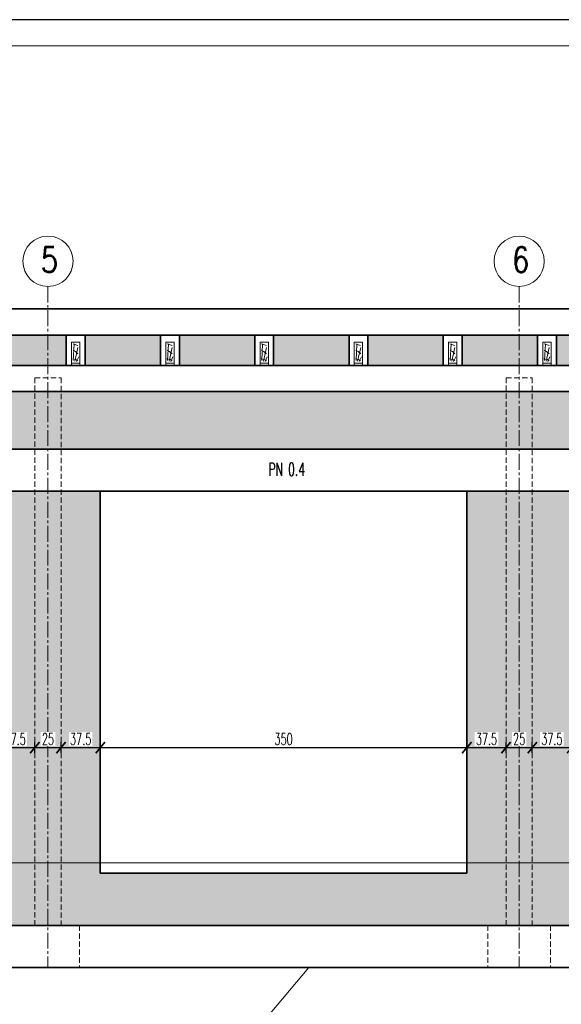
# Model space of a CAD drawing. Header units: centimetres. Extents: x 125945 to 146944, y 20629 to 31773.
# Tile 28 of 80: x 135388 to 135905, y 23303 to 24243. Entities that reach past the tile are written whole.
import ezdxf

# ---------------------------------------------------------------- set-up
doc = ezdxf.new("R2010")
doc.units = ezdxf.units.CM
doc.linetypes.add('CENTER2', pattern=[28.575, 19.05, -3.175, 3.175, -3.175])
doc.linetypes.add('HIDDEN', pattern=[9.525, 6.35, -3.175])
for name, color, linetype, lineweight in [('e-cad_cienkie', 88, 'Continuous', 15), ('e-cad_opisy', 7, 'Continuous', 15), ('e-cad_osie', 172, 'CENTER2', 9), ('e-cad_ukryte', 1, 'HIDDEN', 15), ('e-cad_wymiary', 66, 'Continuous', 15), ('e-cad_wypelnienia', 254, 'Continuous', 9), ('K- OPISY', 40, 'Continuous', 15), ('K-DREWNO', 36, 'Continuous', 20), ('K-FUNDAMENTY', 44, 'Continuous', 35), ('K-ŚCIANY KONSTRUKCYJNE', 16, 'Continuous', 35), ('K-ŻELBET', 204, 'Continuous', 35), ('K-ŻELBET NIEWIDOCZNY', 9, 'HIDDEN', 20)]:
    doc.layers.add(name, color=color, linetype=linetype, lineweight=lineweight)
doc.styles.add('e-cad_1', font='simplex.shx', dxfattribs={"width": 0.6})
doc.styles.add('e-cad_2', font='simplex.shx', dxfattribs={"width": 0.8})
doc.styles.add('simpl', font='simplex.shx', dxfattribs={"width": 0.6})
doc.dimstyles.new('e-cad_1_50_[cm]', dxfattribs={"dimscale": 5, "dimtxt": 2.25, "dimasz": 1.75, "dimexe": 1, "dimexo": 0, "dimgap": 0.5, "dimtad": 1, "dimdec": 1, "dimrnd": 0.5, "dimdsep": 46, "dimtxsty": 'simpl', "dimblk": 'OBLIQUE', "dimcen": 0, "dimdle": 1, "dimclrd": 256, "dimclre": 256, "dimclrt": 256, "dimadec": 0, "dimazin": 0, "dimtfac": 1, "dimtdec": 1, "dimtix": 1, "dimtmove": 2, "dimatfit": 3, "dimldrblk": 'OBLIQUE', "dimfxl": 1, "dimfxlon": 1, "dimtfill": 1, "dimarcsym": 0})

# ---------------------------------------------------------------- blocks, each defined once
blk = doc.blocks.new('_Oblique')
at = {"color": 0, "linetype": 'ByBlock', "lineweight": -2}
blk.add_line((0.5, 0.6), (-0.5, -0.6), dxfattribs=at)
blk = doc.blocks.new('*D3961')
at = {"layer": 'Defpoints', "color": 0}
for p in [(135364.82, 23471.94), (135402.32, 23471.94)]:
    blk.add_point(p, dxfattribs=at)
at = {"layer": 'e-cad_wymiary', "lineweight": -2, "ltscale": 2}
for p, q in [((135359.82, 23547.82), (135407.32, 23547.82)), ((135364.82, 23542.82), (135364.82, 23552.82)), ((135402.32, 23542.82), (135402.32, 23552.82))]:
    blk.add_line(p, q, dxfattribs=at)
at = {"layer": 'e-cad_wymiary', "lineweight": -2, "xscale": 8.75, "yscale": 8.75, "zscale": 8.75, "rotation": 180}
blk.add_blockref('_Oblique', (135364.82, 23547.82), dxfattribs=at)
at = {"layer": 'e-cad_wymiary', "lineweight": -2, "xscale": 8.75, "yscale": 8.75, "zscale": 8.75}
blk.add_blockref('_Oblique', (135402.32, 23547.82), dxfattribs=at)
at = {"layer": 'e-cad_wymiary', "ltscale": 2, "insert": (135383.57, 23555.95), "char_height": 11.25, "attachment_point": 5, "style": 'simpl', "bg_fill": 3, "box_fill_scale": 1.1, "bg_fill_color": 256, "bg_fill_true_color": 13158600, "bg_fill_transparency": 0}
blk.add_mtext('37.5', dxfattribs=at)
at = {"layer": 'Defpoints', "color": 0}
blk.add_point((135402.32, 23547.82), dxfattribs=at)
blk = doc.blocks.new('*D3962')
at = {"layer": 'Defpoints', "color": 0}
for p in [(135427.32, 23547.82), (135402.32, 23471.94), (135427.32, 23464.16)]:
    blk.add_point(p, dxfattribs=at)
at = {"layer": 'e-cad_wymiary', "lineweight": -2, "ltscale": 2}
for p, q in [((135397.32, 23547.82), (135432.32, 23547.82)), ((135402.32, 23542.82), (135402.32, 23552.82)), ((135427.32, 23542.82), (135427.32, 23552.82))]:
    blk.add_line(p, q, dxfattribs=at)
at = {"layer": 'e-cad_wymiary', "lineweight": -2, "xscale": 8.75, "yscale": 8.75, "zscale": 8.75, "rotation": 180}
blk.add_blockref('_Oblique', (135402.32, 23547.82), dxfattribs=at)
at = {"layer": 'e-cad_wymiary', "lineweight": -2, "xscale": 8.75, "yscale": 8.75, "zscale": 8.75}
blk.add_blockref('_Oblique', (135427.32, 23547.82), dxfattribs=at)
at = {"layer": 'e-cad_wymiary', "ltscale": 2, "insert": (135414.82, 23555.95), "char_height": 11.25, "attachment_point": 5, "style": 'simpl', "bg_fill": 3, "box_fill_scale": 1.1, "bg_fill_color": 256, "bg_fill_true_color": 13158600, "bg_fill_transparency": 0}
blk.add_mtext('25', dxfattribs=at)
blk = doc.blocks.new('*D3963')
at = {"layer": 'Defpoints', "color": 0}
for p in [(135427.32, 23464.16), (135464.82, 23464.16)]:
    blk.add_point(p, dxfattribs=at)
at = {"layer": 'e-cad_wymiary', "lineweight": -2, "ltscale": 2}
for p, q in [((135422.32, 23547.82), (135469.82, 23547.82)), ((135427.32, 23542.82), (135427.32, 23552.82)), ((135464.82, 23542.82), (135464.82, 23552.82))]:
    blk.add_line(p, q, dxfattribs=at)
at = {"layer": 'e-cad_wymiary', "lineweight": -2, "xscale": 8.75, "yscale": 8.75, "zscale": 8.75, "rotation": 180}
blk.add_blockref('_Oblique', (135427.32, 23547.82), dxfattribs=at)
at = {"layer": 'e-cad_wymiary', "lineweight": -2, "xscale": 8.75, "yscale": 8.75, "zscale": 8.75}
blk.add_blockref('_Oblique', (135464.82, 23547.82), dxfattribs=at)
at = {"layer": 'e-cad_wymiary', "ltscale": 2, "insert": (135446.07, 23555.95), "char_height": 11.25, "attachment_point": 5, "style": 'simpl', "bg_fill": 3, "box_fill_scale": 1.1, "bg_fill_color": 256, "bg_fill_true_color": 13158600, "bg_fill_transparency": 0}
blk.add_mtext('37.5', dxfattribs=at)
at = {"layer": 'Defpoints', "color": 0}
blk.add_point((135464.82, 23547.82), dxfattribs=at)
blk = doc.blocks.new('*D3964')
at = {"layer": 'Defpoints', "color": 0}
for p in [(135814.82, 23547.82), (135464.82, 23464.16), (135814.82, 23464.16)]:
    blk.add_point(p, dxfattribs=at)
at = {"layer": 'e-cad_wymiary', "lineweight": -2, "ltscale": 2}
for p, q in [((135459.82, 23547.82), (135819.82, 23547.82)), ((135464.82, 23542.82), (135464.82, 23552.82)), ((135814.82, 23542.82), (135814.82, 23552.82))]:
    blk.add_line(p, q, dxfattribs=at)
at = {"layer": 'e-cad_wymiary', "lineweight": -2, "xscale": 8.75, "yscale": 8.75, "zscale": 8.75, "rotation": 180}
blk.add_blockref('_Oblique', (135464.82, 23547.82), dxfattribs=at)
at = {"layer": 'e-cad_wymiary', "lineweight": -2, "xscale": 8.75, "yscale": 8.75, "zscale": 8.75}
blk.add_blockref('_Oblique', (135814.82, 23547.82), dxfattribs=at)
at = {"layer": 'e-cad_wymiary', "ltscale": 2, "insert": (135639.82, 23555.95), "char_height": 11.25, "attachment_point": 5, "style": 'simpl', "bg_fill": 3, "box_fill_scale": 1.1, "bg_fill_color": 256, "bg_fill_true_color": 13158600, "bg_fill_transparency": 0}
blk.add_mtext('350', dxfattribs=at)
blk = doc.blocks.new('*D3965')
at = {"layer": 'Defpoints', "color": 0}
for p in [(135814.82, 23464.16), (135852.32, 23464.16)]:
    blk.add_point(p, dxfattribs=at)
at = {"layer": 'e-cad_wymiary', "lineweight": -2, "ltscale": 2}
for p, q in [((135809.82, 23547.82), (135857.32, 23547.82)), ((135814.82, 23542.82), (135814.82, 23552.82)), ((135852.32, 23542.82), (135852.32, 23552.82))]:
    blk.add_line(p, q, dxfattribs=at)
at = {"layer": 'e-cad_wymiary', "lineweight": -2, "xscale": 8.75, "yscale": 8.75, "zscale": 8.75, "rotation": 180}
blk.add_blockref('_Oblique', (135814.82, 23547.82), dxfattribs=at)
at = {"layer": 'e-cad_wymiary', "lineweight": -2, "xscale": 8.75, "yscale": 8.75, "zscale": 8.75}
blk.add_blockref('_Oblique', (135852.32, 23547.82), dxfattribs=at)
at = {"layer": 'e-cad_wymiary', "ltscale": 2, "insert": (135833.57, 23555.95), "char_height": 11.25, "attachment_point": 5, "style": 'simpl', "bg_fill": 3, "box_fill_scale": 1.1, "bg_fill_color": 256, "bg_fill_true_color": 13158600, "bg_fill_transparency": 0}
blk.add_mtext('37.5', dxfattribs=at)
at = {"layer": 'Defpoints', "color": 0}
blk.add_point((135852.32, 23547.82), dxfattribs=at)
blk = doc.blocks.new('*D3966')
at = {"layer": 'Defpoints', "color": 0}
for p in [(135877.32, 23547.82), (135852.32, 23464.16), (135877.32, 23464.16)]:
    blk.add_point(p, dxfattribs=at)
at = {"layer": 'e-cad_wymiary', "lineweight": -2, "ltscale": 2}
for p, q in [((135847.32, 23547.82), (135882.32, 23547.82)), ((135852.32, 23542.82), (135852.32, 23552.82)), ((135877.32, 23542.82), (135877.32, 23552.82))]:
    blk.add_line(p, q, dxfattribs=at)
at = {"layer": 'e-cad_wymiary', "lineweight": -2, "xscale": 8.75, "yscale": 8.75, "zscale": 8.75, "rotation": 180}
blk.add_blockref('_Oblique', (135852.32, 23547.82), dxfattribs=at)
at = {"layer": 'e-cad_wymiary', "lineweight": -2, "xscale": 8.75, "yscale": 8.75, "zscale": 8.75}
blk.add_blockref('_Oblique', (135877.32, 23547.82), dxfattribs=at)
at = {"layer": 'e-cad_wymiary', "ltscale": 2, "insert": (135864.82, 23555.95), "char_height": 11.25, "attachment_point": 5, "style": 'simpl', "bg_fill": 3, "box_fill_scale": 1.1, "bg_fill_color": 256, "bg_fill_true_color": 13158600, "bg_fill_transparency": 0}
blk.add_mtext('25', dxfattribs=at)
blk = doc.blocks.new('*D3967')
at = {"layer": 'Defpoints', "color": 0}
for p in [(135877.32, 23464.16), (135914.82, 23464.16)]:
    blk.add_point(p, dxfattribs=at)
at = {"layer": 'e-cad_wymiary', "lineweight": -2, "ltscale": 2}
for p, q in [((135872.32, 23547.82), (135919.82, 23547.82)), ((135877.32, 23542.82), (135877.32, 23552.82)), ((135914.82, 23542.82), (135914.82, 23552.82))]:
    blk.add_line(p, q, dxfattribs=at)
at = {"layer": 'e-cad_wymiary', "lineweight": -2, "xscale": 8.75, "yscale": 8.75, "zscale": 8.75, "rotation": 180}
blk.add_blockref('_Oblique', (135877.32, 23547.82), dxfattribs=at)
at = {"layer": 'e-cad_wymiary', "lineweight": -2, "xscale": 8.75, "yscale": 8.75, "zscale": 8.75}
blk.add_blockref('_Oblique', (135914.82, 23547.82), dxfattribs=at)
at = {"layer": 'e-cad_wymiary', "ltscale": 2, "insert": (135896.07, 23555.95), "char_height": 11.25, "attachment_point": 5, "style": 'simpl', "bg_fill": 3, "box_fill_scale": 1.1, "bg_fill_color": 256, "bg_fill_true_color": 13158600, "bg_fill_transparency": 0}
blk.add_mtext('37.5', dxfattribs=at)
at = {"layer": 'Defpoints', "color": 0}
blk.add_point((135914.82, 23547.82), dxfattribs=at)

msp = doc.modelspace()

# ---------------------------------------------------------------- hatches: boundary and pattern name
at = {"layer": 'e-cad_wypelnienia', "ltscale": 0.8}
h = msp.add_hatch(dxfattribs=at)
h.set_pattern_fill('APPIANRN', color=256, scale=0.15)
h.set_pattern_definition([(0, (133627.318, 23377.82), (0, 23.8125), []), (90, (133627.318, 23377.82), (-18.0975, 23.8125), [23.8125, -23.8125])])
h.paths.add_polyline_path([(133627.32, 23437.82), (134502.32, 23437.82), (134502.32, 23887.82), (133627.32, 23887.82), (133627.32, 23437.82)], is_closed=False)
h.paths.add_polyline_path([(134527.32, 23437.82), (134952.32, 23437.82), (134952.32, 23887.82), (134527.32, 23887.82), (134527.32, 23437.82)], is_closed=False)
h.paths.add_polyline_path([(134977.32, 23437.82), (135014.82, 23437.82), (135014.82, 23792.82), (134989.82, 23792.82), (134989.82, 23832.82), (135402.32, 23832.82), (135402.32, 23887.82), (134977.32, 23887.82), (134977.32, 23437.82)], is_closed=False)
h.paths.add_polyline_path([(133627.32, 23377.82), (133644.82, 23377.82), (134502.32, 23377.82), (134502.32, 23437.82), (133627.32, 23437.82), (133627.32, 23377.82)], is_closed=False)
h.paths.add_polyline_path([(136872.32, 23832.82), (136872.32, 23887.82), (136327.32, 23887.82), (136327.32, 23832.82), (136872.32, 23832.82)], is_closed=False)
h.paths.add_polyline_path([(134977.32, 23437.82), (134977.32, 23377.82), (135402.32, 23377.82), (135402.32, 23437.82), (135364.82, 23437.82), (135364.82, 23427.82), (135014.82, 23427.82), (135014.82, 23437.82), (134977.32, 23437.82)], is_closed=False)
h.paths.add_polyline_path([(134527.32, 23377.82), (134952.32, 23377.82), (134952.32, 23437.82), (134527.32, 23437.82), (134527.32, 23377.82)], is_closed=False)
h.paths.add_polyline_path([(136264.82, 23437.82), (136264.82, 23427.82), (135914.82, 23427.82), (135914.82, 23437.82), (135877.32, 23437.82), (135877.32, 23377.82), (136302.32, 23377.82), (136302.32, 23437.82), (136264.82, 23437.82)], is_closed=False)
h.paths.add_polyline_path([(135427.32, 23437.82), (135427.32, 23377.82), (135852.32, 23377.82), (135852.32, 23437.82), (135814.82, 23437.82), (135814.82, 23427.82), (135464.82, 23427.82), (135464.82, 23437.82), (135427.32, 23437.82)], is_closed=False)
h.paths.add_polyline_path([(136327.32, 23377.82), (136872.32, 23377.82), (136872.32, 23422.82), (136327.32, 23422.82), (136327.32, 23377.82)], is_closed=False)
h.paths.add_polyline_path([(135427.32, 23832.82), (135852.32, 23832.82), (135852.32, 23887.82), (135427.32, 23887.82), (135427.32, 23832.82)], is_closed=False)
h.paths.add_polyline_path([(135877.32, 23832.82), (136302.32, 23832.82), (136302.32, 23887.82), (135877.32, 23887.82), (135877.32, 23832.82)], is_closed=False)
h.paths.add_polyline_path([(135914.82, 23437.82), (135914.82, 23792.82), (135877.32, 23792.82), (135877.32, 23437.82), (135914.82, 23437.82)], is_closed=False)
h.paths.add_polyline_path([(136264.82, 23437.82), (136302.32, 23437.82), (136302.32, 23792.82), (136264.82, 23792.82), (136264.82, 23437.82)], is_closed=False)
h.paths.add_polyline_path([(135814.82, 23437.82), (135852.32, 23437.82), (135852.32, 23792.82), (135814.82, 23792.82), (135814.82, 23437.82)], is_closed=False)
h.paths.add_polyline_path([(135364.82, 23437.82), (135402.32, 23437.82), (135402.32, 23792.82), (135364.82, 23792.82), (135364.82, 23437.82)], is_closed=False)
h.paths.add_polyline_path([(135464.82, 23437.82), (135464.82, 23792.82), (135427.32, 23792.82), (135427.32, 23437.82), (135464.82, 23437.82)], is_closed=False)
h.paths.add_polyline_path([(134952.32, 23437.82), (134977.32, 23437.82), (134977.32, 23887.82), (134952.32, 23887.82), (134952.32, 23437.82)], is_closed=False)
h.paths.add_polyline_path([(134502.32, 23437.82), (134527.32, 23437.82), (134527.32, 23887.82), (134502.32, 23887.82), (134502.32, 23437.82)], is_closed=False)
h.paths.add_polyline_path([(135852.32, 23792.82), (135852.32, 23437.82), (135877.32, 23437.82), (135877.32, 23792.82), (135852.32, 23792.82)], is_closed=False)
h.paths.add_polyline_path([(135402.32, 23792.82), (135402.32, 23437.82), (135427.32, 23437.82), (135427.32, 23792.82), (135402.32, 23792.82)], is_closed=False)
h.paths.add_polyline_path([(136327.32, 23447.82), (136327.32, 23792.82), (136302.32, 23792.82), (136302.32, 23447.82), (136327.32, 23447.82)], is_closed=False)
h.paths.add_polyline_path([(135900.32, 23912.82), (135972.32, 23912.82), (135972.32, 23941.82), (135900.32, 23941.82), (135900.32, 23912.82)], is_closed=False)
h.paths.add_polyline_path([(136530.32, 23912.82), (136602.32, 23912.82), (136602.32, 23941.82), (136530.32, 23941.82), (136530.32, 23912.82)], is_closed=False)
h.paths.add_polyline_path([(136440.32, 23912.82), (136512.32, 23912.82), (136512.32, 23941.82), (136440.32, 23941.82), (136440.32, 23912.82)], is_closed=False)
h.paths.add_polyline_path([(136350.32, 23912.82), (136422.32, 23912.82), (136422.32, 23941.82), (136350.32, 23941.82), (136350.32, 23912.82)], is_closed=False)
h.paths.add_polyline_path([(136260.32, 23912.82), (136332.32, 23912.82), (136332.32, 23941.82), (136260.32, 23941.82), (136260.32, 23912.82)], is_closed=False)
h.paths.add_polyline_path([(136080.32, 23912.82), (136152.32, 23912.82), (136152.32, 23941.82), (136080.32, 23941.82), (136080.32, 23912.82)], is_closed=False)
h.paths.add_polyline_path([(135990.32, 23912.82), (136062.32, 23912.82), (136062.32, 23941.82), (135990.32, 23941.82), (135990.32, 23912.82)], is_closed=False)
h.paths.add_polyline_path([(135810.32, 23912.82), (135882.32, 23912.82), (135882.32, 23941.82), (135810.32, 23941.82), (135810.32, 23912.82)], is_closed=False)
h.paths.add_polyline_path([(135720.32, 23912.82), (135792.32, 23912.82), (135792.32, 23941.82), (135720.32, 23941.82), (135720.32, 23912.82)], is_closed=False)
h.paths.add_polyline_path([(135630.32, 23912.82), (135702.32, 23912.82), (135702.32, 23941.82), (135630.32, 23941.82), (135630.32, 23912.82)], is_closed=False)
h.paths.add_polyline_path([(134730.32, 23912.82), (134802.32, 23912.82), (134802.32, 23941.82), (134730.32, 23941.82), (134730.32, 23912.82)], is_closed=False)
h.paths.add_polyline_path([(135540.32, 23912.82), (135612.32, 23912.82), (135612.32, 23941.82), (135540.32, 23941.82), (135540.32, 23912.82)], is_closed=False)
h.paths.add_polyline_path([(135450.32, 23912.82), (135522.32, 23912.82), (135522.32, 23941.82), (135450.32, 23941.82), (135450.32, 23912.82)], is_closed=False)
h.paths.add_polyline_path([(135360.32, 23912.82), (135432.32, 23912.82), (135432.32, 23941.82), (135360.32, 23941.82), (135360.32, 23912.82)], is_closed=False)
h.paths.add_polyline_path([(135270.32, 23912.82), (135342.32, 23912.82), (135342.32, 23941.82), (135270.32, 23941.82), (135270.32, 23912.82)], is_closed=False)
h.paths.add_polyline_path([(135180.32, 23912.82), (135252.32, 23912.82), (135252.32, 23941.82), (135180.32, 23941.82), (135180.32, 23912.82)], is_closed=False)
h.paths.add_polyline_path([(135090.32, 23912.82), (135162.32, 23912.82), (135162.32, 23941.82), (135090.32, 23941.82), (135090.32, 23912.82)], is_closed=False)
h.paths.add_polyline_path([(134910.32, 23912.82), (134982.32, 23912.82), (134982.32, 23941.82), (134910.32, 23941.82), (134910.32, 23912.82)], is_closed=False)
h.paths.add_polyline_path([(134820.32, 23912.82), (134892.32, 23912.82), (134892.32, 23941.82), (134820.32, 23941.82), (134820.32, 23912.82)], is_closed=False)
h.paths.add_polyline_path([(134640.32, 23912.82), (134712.32, 23912.82), (134712.32, 23941.82), (134640.32, 23941.82), (134640.32, 23912.82)], is_closed=False)
h.paths.add_polyline_path([(134460.32, 23912.82), (134532.32, 23912.82), (134532.32, 23941.82), (134460.32, 23941.82), (134460.32, 23912.82)], is_closed=False)
h.paths.add_polyline_path([(134370.32, 23912.82), (134442.32, 23912.82), (134442.32, 23941.82), (134370.32, 23941.82), (134370.32, 23912.82)], is_closed=False)
h.paths.add_polyline_path([(134280.32, 23912.82), (134352.32, 23912.82), (134352.32, 23941.82), (134280.32, 23941.82), (134280.32, 23912.82)], is_closed=False)
h.paths.add_polyline_path([(134190.32, 23912.82), (134262.32, 23912.82), (134262.32, 23941.82), (134190.32, 23941.82), (134190.32, 23912.82)], is_closed=False)
h.paths.add_polyline_path([(133920.32, 23912.82), (133992.32, 23912.82), (133992.32, 23941.82), (133920.32, 23941.82), (133920.32, 23912.82)], is_closed=False)
h.paths.add_polyline_path([(133830.32, 23912.82), (133902.32, 23912.82), (133902.32, 23941.82), (133830.32, 23941.82), (133830.32, 23912.82)], is_closed=False)
h.paths.add_polyline_path([(133740.32, 23912.82), (133812.32, 23912.82), (133812.32, 23941.82), (133740.32, 23941.82), (133740.32, 23912.82)], is_closed=False)
h.paths.add_polyline_path([(133650.32, 23912.82), (133722.32, 23912.82), (133722.32, 23941.82), (133650.32, 23941.82), (133650.32, 23912.82)], is_closed=False)
h.paths.add_polyline_path([(134010.32, 23912.82), (134082.32, 23912.82), (134082.32, 23941.82), (134010.32, 23941.82), (134010.32, 23912.82)], is_closed=False)
h.paths.add_polyline_path([(134550.32, 23912.82), (134622.32, 23912.82), (134622.32, 23941.82), (134550.32, 23941.82), (134550.32, 23912.82)], is_closed=False)
h.paths.add_polyline_path([(134100.32, 23912.82), (134172.32, 23912.82), (134172.32, 23941.82), (134100.32, 23941.82), (134100.32, 23912.82)], is_closed=False)
h.paths.add_polyline_path([(135000.32, 23912.82), (135072.32, 23912.82), (135072.32, 23941.82), (135000.32, 23941.82), (135000.32, 23912.82)], is_closed=False)
h.paths.add_polyline_path([(136170.32, 23912.82), (136242.32, 23912.82), (136242.32, 23941.82), (136170.32, 23941.82), (136170.32, 23912.82)], is_closed=False)
h.paths.add_polyline_path([(136620.32, 23912.82), (136692.32, 23912.82), (136692.32, 23941.82), (136620.32, 23941.82), (136620.32, 23912.82)], is_closed=False)
h.paths.add_polyline_path([(136710.32, 23912.82), (136782.32, 23912.82), (136782.32, 23941.82), (136710.32, 23941.82), (136710.32, 23912.82)], is_closed=False)
h.paths.add_polyline_path([(135852.32, 23377.82), (135877.32, 23377.82), (135877.32, 23437.82), (135852.32, 23437.82), (135852.32, 23377.82)], is_closed=False)
h.paths.add_polyline_path([(134952.32, 23377.82), (134977.32, 23377.82), (134977.32, 23437.82), (134952.32, 23437.82), (134952.32, 23377.82)], is_closed=False)
h.paths.add_polyline_path([(134502.32, 23377.82), (134527.32, 23377.82), (134527.32, 23437.82), (134502.32, 23437.82), (134502.32, 23377.82)], is_closed=False)
h.paths.add_polyline_path([(135402.32, 23377.82), (135427.32, 23377.82), (135427.32, 23437.82), (135402.32, 23437.82), (135402.32, 23377.82)], is_closed=False)
h.paths.add_polyline_path([(136800.32, 23912.82), (136849.32, 23912.82), (136849.32, 23941.82), (136800.32, 23941.82), (136800.32, 23912.82)], is_closed=False)
h.paths.add_polyline_path([(135852.32, 23832.82), (135877.32, 23832.82), (135877.32, 23887.82), (135852.32, 23887.82), (135852.32, 23832.82)], is_closed=False)
h.paths.add_polyline_path([(136302.32, 23887.82), (136302.32, 23832.82), (136327.32, 23832.82), (136327.32, 23887.82), (136302.32, 23887.82)], is_closed=False)
h.paths.add_polyline_path([(135402.32, 23832.82), (135427.32, 23832.82), (135427.32, 23887.82), (135402.32, 23887.82), (135402.32, 23832.82)], is_closed=False)
h.paths.add_polyline_path([(136302.32, 23377.82), (136327.32, 23377.82), (136327.32, 23422.82), (136302.32, 23422.82), (136302.32, 23377.82)], is_closed=False)

# ---------------------------------------------------------------- linework, layer by layer
at = {"layer": 'e-cad_opisy'}
for centre in [(135414.82, 24012.25), (135864.82, 24012.25)]:
    msp.add_circle(centre, 24, dxfattribs=at)
at = {"layer": 'e-cad_osie', "ltscale": 0.8}
for p, q in [((135414.82, 23988.25), (135414.82, 23337.82)), ((135864.82, 23988.25), (135864.82, 23337.82))]:
    msp.add_line(p, q, dxfattribs=at)
at = {"layer": 'e-cad_ukryte', "ltscale": 0.8}
for p, q in [((135402.32, 23377.82), (135402.32, 23900.82)), ((135402.32, 23900.82), (135427.32, 23900.82)), ((135427.32, 23900.82), (135427.32, 23377.82)), ((135852.32, 23377.82), (135852.32, 23900.82)), ((135852.32, 23900.82), (135877.32, 23900.82)), ((135877.32, 23900.82), (135877.32, 23377.82))]:
    msp.add_line(p, q, dxfattribs=at)
at = {"layer": 'e-cad_wypelnienia', "ltscale": 0.8}
for p, q in [((135438.75, 23933.34), (135443.43, 23931.64)), ((135439.83, 23933.51), (135439.03, 23917.46)), ((135528.75, 23933.34), (135533.43, 23931.64)), ((135529.83, 23933.51), (135529.03, 23917.46)), ((135618.75, 23933.34), (135623.43, 23931.64)), ((135619.83, 23933.51), (135619.03, 23917.46)), ((135708.75, 23933.34), (135713.43, 23931.64)), ((135709.83, 23933.51), (135709.03, 23917.46)), ((135798.75, 23933.34), (135803.43, 23931.64)), ((135799.83, 23933.51), (135799.03, 23917.46)), ((135888.75, 23933.34), (135893.43, 23931.64)), ((135889.83, 23933.51), (135889.03, 23917.46)), ((135438.78, 23926.87), (135441, 23926.01)), ((135440.53, 23916.93), (135443.46, 23930.02)), ((135441, 23926.01), (135443.48, 23923.89)), ((135528.78, 23926.87), (135531, 23926.01)), ((135530.53, 23916.93), (135533.46, 23930.02)), ((135531, 23926.01), (135533.48, 23923.89)), ((135618.78, 23926.87), (135621, 23926.01)), ((135620.53, 23916.93), (135623.46, 23930.02)), ((135621, 23926.01), (135623.48, 23923.89)), ((135708.78, 23926.87), (135711, 23926.01)), ((135710.53, 23916.93), (135713.46, 23930.02)), ((135711, 23926.01), (135713.48, 23923.89)), ((135798.78, 23926.87), (135801, 23926.01)), ((135800.53, 23916.93), (135803.46, 23930.02)), ((135801, 23926.01), (135803.48, 23923.89)), ((135888.78, 23926.87), (135891, 23926.01)), ((135890.53, 23916.93), (135893.46, 23930.02)), ((135891, 23926.01), (135893.48, 23923.89)), ((135438.41, 23919.05), (135441.42, 23918.5)), ((135441.42, 23918.5), (135443.4, 23917.01)), ((135442.12, 23916.4), (135444.18, 23921)), ((135528.41, 23919.05), (135531.42, 23918.5)), ((135531.42, 23918.5), (135533.4, 23917.01)), ((135532.12, 23916.4), (135534.18, 23921)), ((135618.41, 23919.05), (135621.42, 23918.5)), ((135621.42, 23918.5), (135623.4, 23917.01)), ((135622.12, 23916.4), (135624.18, 23921)), ((135708.41, 23919.05), (135711.42, 23918.5)), ((135711.42, 23918.5), (135713.4, 23917.01)), ((135712.12, 23916.4), (135714.18, 23921)), ((135798.41, 23919.05), (135801.42, 23918.5)), ((135801.42, 23918.5), (135803.4, 23917.01)), ((135802.12, 23916.4), (135804.18, 23921)), ((135888.41, 23919.05), (135891.42, 23918.5)), ((135891.42, 23918.5), (135893.4, 23917.01)), ((135892.12, 23916.4), (135894.18, 23921)), ((133411.45, 23437.82), (136973.63, 23437.82))]:
    msp.add_line(p, q, dxfattribs=at)
at = {"layer": 'K- OPISY', "color": 32}
msp.add_lwpolyline([(135626.92, 23293.95), (135664.02, 23337.82)], dxfattribs=at)
at = {"layer": 'K-DREWNO', "ltscale": 0.8}
for p, q in [((135437.32, 23935.08), (135437.32, 23912.82)), ((135445.32, 23935.08), (135437.32, 23935.08)), ((135445.32, 23935.08), (135445.32, 23912.82)), ((135527.32, 23935.08), (135527.32, 23912.82)), ((135535.32, 23935.08), (135527.32, 23935.08)), ((135535.32, 23935.08), (135535.32, 23912.82)), ((135617.32, 23935.08), (135617.32, 23912.82)), ((135625.32, 23935.08), (135617.32, 23935.08)), ((135625.32, 23935.08), (135625.32, 23912.82)), ((135707.32, 23935.08), (135707.32, 23912.82)), ((135715.32, 23935.08), (135707.32, 23935.08)), ((135715.32, 23935.08), (135715.32, 23912.82)), ((135797.32, 23935.08), (135797.32, 23912.82)), ((135805.32, 23935.08), (135797.32, 23935.08)), ((135805.32, 23935.08), (135805.32, 23912.82)), ((135887.32, 23935.08), (135887.32, 23912.82)), ((135895.32, 23935.08), (135887.32, 23935.08)), ((135895.32, 23935.08), (135895.32, 23912.82)), ((135445.32, 23915.01), (135437.32, 23915.01)), ((135535.32, 23915.01), (135527.32, 23915.01)), ((135625.32, 23915.01), (135617.32, 23915.01)), ((135715.32, 23915.01), (135707.32, 23915.01)), ((135805.32, 23915.01), (135797.32, 23915.01)), ((135895.32, 23915.01), (135887.32, 23915.01))]:
    msp.add_line(p, q, dxfattribs=at)
at = {"layer": 'K-FUNDAMENTY', "ltscale": 0.8}
for p, q in [((133644.82, 23377.82), (136914.82, 23377.82)), ((133584.82, 23337.82), (136914.82, 23337.82))]:
    msp.add_line(p, q, dxfattribs=at)
at = {"layer": 'K-ŚCIANY KONSTRUKCYJNE', "ltscale": 0.8}
for p, q in [((135432.32, 23912.82), (135432.32, 23941.82)), ((135450.32, 23912.82), (135450.32, 23941.82)), ((135522.32, 23912.82), (135522.32, 23941.82)), ((135540.32, 23912.82), (135540.32, 23941.82)), ((135612.32, 23912.82), (135612.32, 23941.82)), ((135630.32, 23912.82), (135630.32, 23941.82)), ((135702.32, 23912.82), (135702.32, 23941.82)), ((135720.32, 23912.82), (135720.32, 23941.82)), ((135792.32, 23912.82), (135792.32, 23941.82)), ((135810.32, 23912.82), (135810.32, 23941.82)), ((135882.32, 23912.82), (135882.32, 23941.82)), ((135900.32, 23912.82), (135900.32, 23941.82)), ((135464.82, 23792.82), (135464.82, 23427.82)), ((135814.82, 23427.82), (135814.82, 23792.82)), ((135814.82, 23427.82), (135464.82, 23427.82))]:
    msp.add_line(p, q, dxfattribs=at)
at = {"layer": 'K-ŻELBET', "ltscale": 0.8}
for points in [[(136897.32, 23941.82), (136897.32, 23966.82), (133602.32, 23966.82), (133602.32, 23941.82)], [(133627.32, 23941.82), (136872.32, 23941.82)], [(133602.32, 23912.82), (133602.32, 23887.82), (136872.32, 23887.82)], [(136872.32, 23912.82), (133627.32, 23912.82)], [(136872.32, 23832.82), (134989.82, 23832.82), (134989.82, 23792.82), (136872.32, 23792.82)]]:
    msp.add_lwpolyline(points, dxfattribs=at)
at = {"layer": 'K-ŻELBET NIEWIDOCZNY', "ltscale": 0.8}
for p, q in [((135444.82, 23377.82), (135444.82, 23337.82)), ((135834.82, 23377.82), (135834.82, 23337.82)), ((135894.82, 23377.82), (135894.82, 23337.82))]:
    msp.add_line(p, q, dxfattribs=at)

# ---------------------------------------------------------------- texts
at = {"layer": 'e-cad_opisy', "ltscale": 2, "style": 'e-cad_2', "width": 0.8}
for s, p in [('5', (135408.03, 24001.75)), ('6', (135858.03, 24001.75))]:
    msp.add_text(s, height=24, dxfattribs=at).set_placement(p)
at = {"layer": 'K- OPISY', "color": 4, "insert": (135642.8, 23813.51), "char_height": 12.5, "width": 71.4626, "attachment_point": 5, "style": 'e-cad_1'}
msp.add_mtext('PN 0.4', dxfattribs=at)

# ---------------------------------------------------------------- next in the draw order: dimensions: what is measured, and where the dimension line sits
at = {"layer": 'e-cad_wymiary', "ltscale": 2}
dim = msp.add_linear_dim(base=(135402.32, 23547.82), p1=(135364.82, 23471.94), p2=(135402.32, 23471.94), dimstyle='e-cad_1_50_[cm]', dxfattribs=at)
dim.commit()
dim.dimension.update_dxf_attribs({"geometry": '*D3961', "text_midpoint": (135383.57, 23555.95)})

# ---------------------------------------------------------------- next in the draw order: dimensions: what is measured, and where the dimension line sits
dim = msp.add_linear_dim(base=(135427.32, 23547.82), p1=(135402.32, 23471.94), p2=(135427.32, 23464.16), dimstyle='e-cad_1_50_[cm]', dxfattribs=at)
dim.commit()
dim.dimension.update_dxf_attribs({"geometry": '*D3962', "text_midpoint": (135414.82, 23555.95)})

# ---------------------------------------------------------------- next in the draw order: dimensions: what is measured, and where the dimension line sits
dim = msp.add_linear_dim(base=(135464.82, 23547.82), p1=(135427.32, 23464.16), p2=(135464.82, 23464.16), dimstyle='e-cad_1_50_[cm]', dxfattribs=at)
dim.commit()
dim.dimension.update_dxf_attribs({"geometry": '*D3963', "text_midpoint": (135446.07, 23555.95)})

# ---------------------------------------------------------------- next in the draw order: dimensions: what is measured, and where the dimension line sits
dim = msp.add_linear_dim(base=(135814.82, 23547.82), p1=(135464.82, 23464.16), p2=(135814.82, 23464.16), dimstyle='e-cad_1_50_[cm]', dxfattribs=at)
dim.commit()
dim.dimension.update_dxf_attribs({"geometry": '*D3964', "text_midpoint": (135639.82, 23555.95)})

# ---------------------------------------------------------------- next in the draw order: dimensions: what is measured, and where the dimension line sits
dim = msp.add_linear_dim(base=(135852.32, 23547.82), p1=(135814.82, 23464.16), p2=(135852.32, 23464.16), dimstyle='e-cad_1_50_[cm]', dxfattribs=at)
dim.commit()
dim.dimension.update_dxf_attribs({"geometry": '*D3965', "text_midpoint": (135833.57, 23555.95)})

# ---------------------------------------------------------------- next in the draw order: dimensions: what is measured, and where the dimension line sits
dim = msp.add_linear_dim(base=(135877.32, 23547.82), p1=(135852.32, 23464.16), p2=(135877.32, 23464.16), dimstyle='e-cad_1_50_[cm]', dxfattribs=at)
dim.commit()
dim.dimension.update_dxf_attribs({"geometry": '*D3966', "text_midpoint": (135864.82, 23555.95)})

# ---------------------------------------------------------------- next in the draw order: dimensions: what is measured, and where the dimension line sits
dim = msp.add_linear_dim(base=(135914.82, 23547.82), p1=(135877.32, 23464.16), p2=(135914.82, 23464.16), dimstyle='e-cad_1_50_[cm]', dxfattribs=at)
dim.commit()
dim.dimension.update_dxf_attribs({"geometry": '*D3967', "text_midpoint": (135896.07, 23555.95)})

# ---------------------------------------------------------------- next in the draw order: linework, layer by layer
at = {"layer": 'Defpoints'}
msp.add_lwpolyline([(133206.41, 22757.95), (137606.41, 22757.95), (137606.41, 24242.95), (133206.41, 24242.95)], close=True, dxfattribs=at)
at = {"layer": 'e-cad_cienkie'}
msp.add_lwpolyline([(133356.41, 22782.95), (137581.41, 22782.95), (137581.41, 24217.95), (133356.41, 24217.95)], close=True, dxfattribs=at)

doc.saveas('drawing.dxf')
